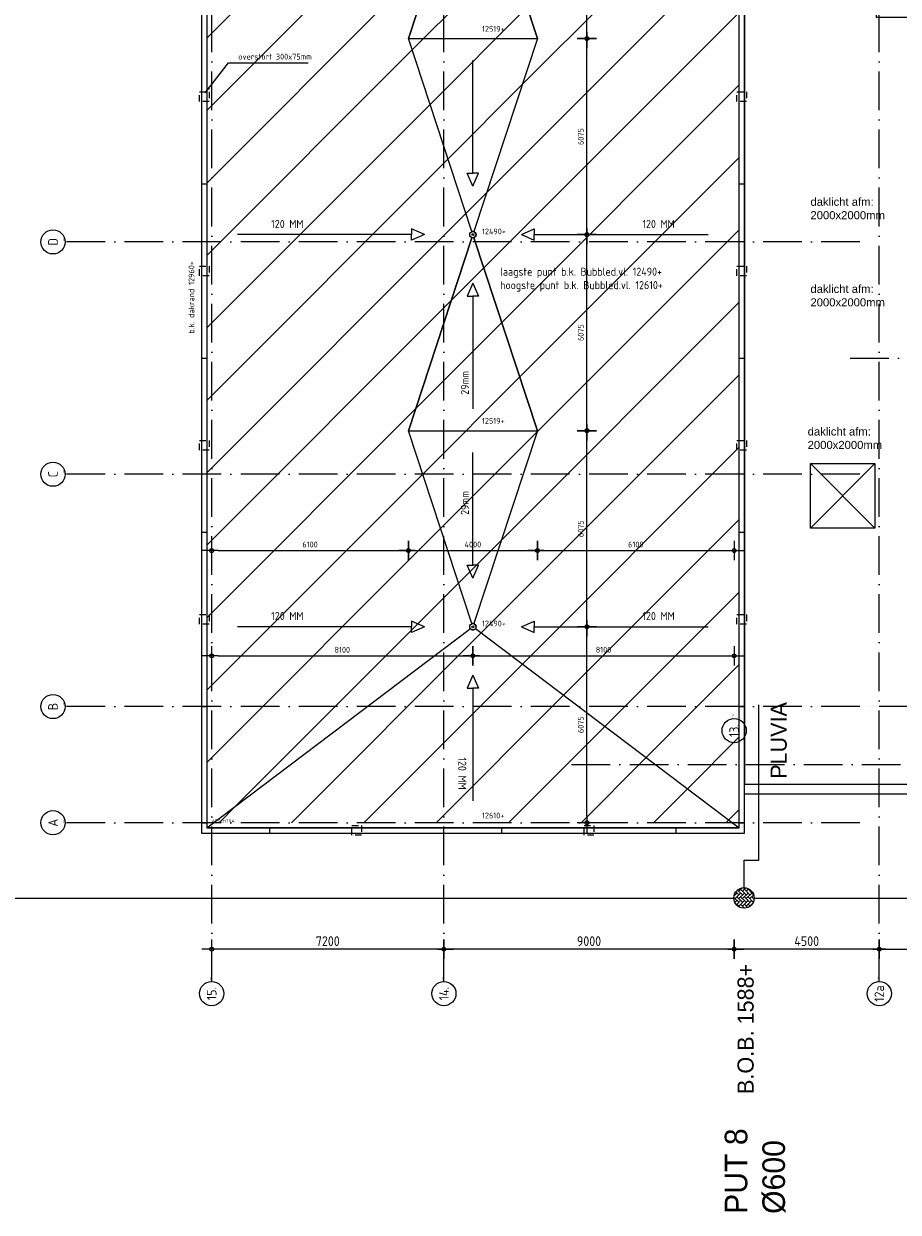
# Model space of a CAD drawing. Extents: x -9573 to 237800, y 0 to 168200.
# Tile 11 of 37: x 112434 to 139548, y 41310 to 78140. Entities that reach past the tile are written whole.
import ezdxf
from ezdxf.enums import TextEntityAlignment as Align

# ---------------------------------------------------------------- set-up
doc = ezdxf.new("R2010")
doc.units = 0
doc.header["$LTSCALE"] = 200
for name, pattern in [('2322121', [2000, 1000, 1000]), ('DASHDOT', [9, 6, -1.5, 0, -1.5]), ('HIDDEN', [2, 1, -1])]:
    doc.linetypes.add(name, pattern=pattern)
doc.layers.get('0').update_dxf_attribs({"linetype": 'CONTINUOUS'})
doc.layers.get('DEFPOINTS').update_dxf_attribs({"linetype": 'CONTINUOUS'})
for name, color, linetype in [('AL$1----_ALGEMEEN', 7, 'CONTINUOUS'), ('AL$1----_MAATVOERING', 7, 'CONTINUOUS'), ('AL$1----_TEKST', 7, 'CONTINUOUS'), ('AL$7----_STRAMIEN', 1, 'DASHDOT'), ('AL27----_DAKEN', 7, 'CONTINUOUS'), ('AL27---_DAKAFSCHOT', 7, 'CONTINUOUS'), ('ALN-----_BLOCKNAAM', 2, 'CONTINUOUS'), ('BL$4----', 7, 'CONTINUOUS'), ('MV-STRAMIEN', 7, 'CONTINUOUS'), ('RUIMTEOMTREK', 2, 'CONTINUOUS'), ('WL524---', 4, 'CONTINUOUS')]:
    doc.layers.add(name, color=color, linetype=linetype)
doc.styles.add('BURO-025', font='BUROFONT.shx', dxfattribs={"height": 500})
doc.styles.add('BURO-035', font='BUROFONT.shx', dxfattribs={"height": 700})
doc.styles.get("Standard").update_dxf_attribs({"font": 'ISOCP'})
doc.dimstyles.new('018RADI100UIT', dxfattribs={"dimscale": 100, "dimtxt": 1.8, "dimasz": 2, "dimexe": 2, "dimexo": 3, "dimgap": 1, "dimtad": 1, "dimdec": 4, "dimrnd": 1, "dimtxsty": 'STANDARD', "dimblk1": 'MSTR3', "dimblk2": 'MSTR3', "dimcen": 3, "dimdle": 1.25, "dimse1": 1, "dimse2": 1, "dimclrd": 7, "dimclre": 1, "dimazin": 3, "dimtfac": 0.75, "dimtdec": 4, "dimtofl": 0, "dimtmove": 0, "dimatfit": 3, "dimtvp": 1.5, "dimtolj": 1, "dimtzin": 0})
doc.dimstyles.new('018STIP100UIT', dxfattribs={"dimscale": 100, "dimtxt": 1.8, "dimasz": 2, "dimexe": 2, "dimexo": 3, "dimgap": 1, "dimtad": 1, "dimdec": 4, "dimrnd": 1, "dimtxsty": 'STANDARD', "dimblk": 'MSTR3', "dimblk1": 'MSTR3', "dimblk2": 'MSTR3', "dimsah": 1, "dimcen": 3, "dimdle": 1.25, "dimse1": 1, "dimse2": 1, "dimclrd": 256, "dimclre": 1, "dimclrt": 7, "dimazin": 3, "dimtfac": 0.75, "dimtdec": 4, "dimtix": 1, "dimtmove": 0, "dimatfit": 3, "dimtvp": 1.5, "dimtolj": 1, "dimtzin": 0})
doc.dimstyles.new('030STIP100UIT', dxfattribs={"dimscale": 100, "dimtxt": 3, "dimasz": 2, "dimexe": 2, "dimexo": 3, "dimgap": 1, "dimtad": 1, "dimdec": 4, "dimrnd": 1, "dimtxsty": 'STANDARD', "dimblk": 'MSTR3', "dimcen": 3, "dimdle": 1.25, "dimse1": 1, "dimse2": 1, "dimclrd": 7, "dimclre": 1, "dimazin": 3, "dimtfac": 0.75, "dimtdec": 4, "dimtix": 1, "dimtmove": 0, "dimatfit": 3, "dimtvp": 1.5, "dimtolj": 1, "dimtzin": 0})

# ---------------------------------------------------------------- blocks, each defined once
blk = doc.blocks.new('MSTR3')
at = {"color": 0, "linetype": 'CONTINUOUS'}
for p, q in [((-1, 0), (0, 0)), ((0, 1.5), (0, 0)), ((0, 0), (0, -1.5)), ((0, 0), (1.5, 0))]:
    blk.add_line(p, q, dxfattribs=at)
blk.add_circle((0, 0), 0.3, dxfattribs=at)
blk = doc.blocks.new('*D11')
at = {"linetype": 'BYBLOCK'}
blk.add_line((129895, 53580), (129895, 59255), dxfattribs=at)
at = {"layer": 'DEFPOINTS', "color": 0, "linetype": 'BYBLOCK'}
for p in [(126360, 59455), (129895, 59455), (125460, 53380)]:
    blk.add_point(p, dxfattribs=at)
at = {"linetype": 'BYBLOCK', "xscale": 200, "yscale": 200, "zscale": 200}
for p, rotation in [((129895, 59455), 90), ((129895, 53380), 270)]:
    blk.add_blockref('MSTR3', p, dxfattribs=dict(at, rotation=rotation))
at = {"color": 7, "linetype": 'BYBLOCK', "insert": (129705, 56418), "char_height": 180, "attachment_point": 5, "rotation": 90}
blk.add_mtext('\\A1;6075', dxfattribs=at)
blk = doc.blocks.new('*D12')
at = {"linetype": 'BYBLOCK'}
blk.add_line((129895, 59655), (129895, 65330), dxfattribs=at)
at = {"layer": 'DEFPOINTS', "color": 0, "linetype": 'BYBLOCK'}
for p in [(128360, 65530), (129895, 65530), (126360, 59455)]:
    blk.add_point(p, dxfattribs=at)
at = {"linetype": 'BYBLOCK', "xscale": 200, "yscale": 200, "zscale": 200}
for p, rotation in [((129895, 65530), 90), ((129895, 59455), 270)]:
    blk.add_blockref('MSTR3', p, dxfattribs=dict(at, rotation=rotation))
at = {"color": 7, "linetype": 'BYBLOCK', "insert": (129705, 62493), "char_height": 180, "attachment_point": 5, "rotation": 90}
blk.add_mtext('\\A1;6075', dxfattribs=at)
blk = doc.blocks.new('*D13')
at = {"linetype": 'BYBLOCK'}
blk.add_line((129895, 65730), (129895, 71405), dxfattribs=at)
at = {"layer": 'DEFPOINTS', "color": 0, "linetype": 'BYBLOCK'}
for p in [(126360, 71605), (129895, 71605), (128360, 65530)]:
    blk.add_point(p, dxfattribs=at)
at = {"linetype": 'BYBLOCK', "xscale": 200, "yscale": 200, "zscale": 200}
for p, rotation in [((129895, 71605), 90), ((129895, 65530), 270)]:
    blk.add_blockref('MSTR3', p, dxfattribs=dict(at, rotation=rotation))
at = {"color": 7, "linetype": 'BYBLOCK', "insert": (129705, 68568), "char_height": 180, "attachment_point": 5, "rotation": 90}
blk.add_mtext('\\A1;6075', dxfattribs=at)
blk = doc.blocks.new('*D14')
at = {"linetype": 'BYBLOCK'}
blk.add_line((129895, 71805), (129895, 77480), dxfattribs=at)
at = {"layer": 'DEFPOINTS', "color": 0, "linetype": 'BYBLOCK'}
for p in [(128360, 77680), (129895, 77680), (126360, 71605)]:
    blk.add_point(p, dxfattribs=at)
at = {"linetype": 'BYBLOCK', "xscale": 200, "yscale": 200, "zscale": 200}
for p, rotation in [((129895, 77680), 90), ((129895, 71605), 270)]:
    blk.add_blockref('MSTR3', p, dxfattribs=dict(at, rotation=rotation))
at = {"color": 7, "linetype": 'BYBLOCK', "insert": (129705, 74643), "char_height": 180, "attachment_point": 5, "rotation": 90}
blk.add_mtext('\\A1;6075', dxfattribs=at)
blk = doc.blocks.new('*D15')
at = {"linetype": 'BYBLOCK'}
blk.add_line((129895, 77880), (129895, 83555), dxfattribs=at)
at = {"layer": 'DEFPOINTS', "color": 0, "linetype": 'BYBLOCK'}
for p in [(126360, 83755), (129895, 83755), (128360, 77680)]:
    blk.add_point(p, dxfattribs=at)
at = {"linetype": 'BYBLOCK', "xscale": 200, "yscale": 200, "zscale": 200}
for p, rotation in [((129895, 83755), 90), ((129895, 77680), 270)]:
    blk.add_blockref('MSTR3', p, dxfattribs=dict(at, rotation=rotation))
at = {"color": 7, "linetype": 'BYBLOCK', "insert": (129705, 80718), "char_height": 180, "attachment_point": 5, "rotation": 90}
blk.add_mtext('\\A1;6075', dxfattribs=at)
blk = doc.blocks.new('*D18')
at = {"linetype": 'BYBLOCK'}
blk.add_line((118460, 58552), (126160, 58552), dxfattribs=at)
at = {"layer": 'DEFPOINTS', "color": 0, "linetype": 'BYBLOCK'}
for p in [(126360, 59455), (126360, 58552), (118260, 53380)]:
    blk.add_point(p, dxfattribs=at)
at = {"linetype": 'BYBLOCK', "xscale": 200, "yscale": 200, "zscale": 200, "rotation": 180}
blk.add_blockref('MSTR3', (118260, 58552), dxfattribs=at)
at = {"linetype": 'BYBLOCK', "xscale": 200, "yscale": 200, "zscale": 200}
blk.add_blockref('MSTR3', (126360, 58552), dxfattribs=at)
at = {"color": 7, "linetype": 'BYBLOCK', "insert": (122310, 58742), "char_height": 180, "attachment_point": 5}
blk.add_mtext('\\A1;8100', dxfattribs=at)
blk = doc.blocks.new('*D19')
at = {"linetype": 'BYBLOCK'}
blk.add_line((126560, 58552), (134260, 58552), dxfattribs=at)
at = {"layer": 'DEFPOINTS', "color": 0, "linetype": 'BYBLOCK'}
for p in [(126360, 59455), (134460, 58552), (134460, 53380)]:
    blk.add_point(p, dxfattribs=at)
at = {"linetype": 'BYBLOCK', "xscale": 200, "yscale": 200, "zscale": 200, "rotation": 180}
blk.add_blockref('MSTR3', (126360, 58552), dxfattribs=at)
at = {"linetype": 'BYBLOCK', "xscale": 200, "yscale": 200, "zscale": 200}
blk.add_blockref('MSTR3', (134460, 58552), dxfattribs=at)
at = {"color": 7, "linetype": 'BYBLOCK', "insert": (130410, 58742), "char_height": 180, "attachment_point": 5}
blk.add_mtext('\\A1;8100', dxfattribs=at)
blk = doc.blocks.new('*D20')
at = {"linetype": 'BYBLOCK'}
blk.add_line((118460, 61813), (124160, 61813), dxfattribs=at)
at = {"layer": 'DEFPOINTS', "color": 0, "linetype": 'BYBLOCK'}
for p in [(124360, 65530), (118260, 64180), (124360, 61813)]:
    blk.add_point(p, dxfattribs=at)
at = {"linetype": 'BYBLOCK', "xscale": 200, "yscale": 200, "zscale": 200, "rotation": 180}
blk.add_blockref('MSTR3', (118260, 61813), dxfattribs=at)
at = {"linetype": 'BYBLOCK', "xscale": 200, "yscale": 200, "zscale": 200}
blk.add_blockref('MSTR3', (124360, 61813), dxfattribs=at)
at = {"color": 7, "linetype": 'BYBLOCK', "insert": (121310, 62003), "char_height": 180, "attachment_point": 5}
blk.add_mtext('\\A1;6100', dxfattribs=at)
blk = doc.blocks.new('*D21')
at = {"linetype": 'BYBLOCK'}
blk.add_line((124560, 61813), (128160, 61813), dxfattribs=at)
at = {"layer": 'DEFPOINTS', "color": 0, "linetype": 'BYBLOCK'}
for p in [(124360, 65530), (128360, 65530), (128360, 61813)]:
    blk.add_point(p, dxfattribs=at)
at = {"linetype": 'BYBLOCK', "xscale": 200, "yscale": 200, "zscale": 200, "rotation": 180}
blk.add_blockref('MSTR3', (124360, 61813), dxfattribs=at)
at = {"linetype": 'BYBLOCK', "xscale": 200, "yscale": 200, "zscale": 200}
blk.add_blockref('MSTR3', (128360, 61813), dxfattribs=at)
at = {"color": 7, "linetype": 'BYBLOCK', "insert": (126360, 62003), "char_height": 180, "attachment_point": 5}
blk.add_mtext('\\A1;4000', dxfattribs=at)
blk = doc.blocks.new('*D22')
at = {"linetype": 'BYBLOCK'}
blk.add_line((128560, 61813), (134260, 61813), dxfattribs=at)
at = {"layer": 'DEFPOINTS', "color": 0, "linetype": 'BYBLOCK'}
for p in [(128360, 65530), (134460, 64180), (134460, 61813)]:
    blk.add_point(p, dxfattribs=at)
at = {"linetype": 'BYBLOCK', "xscale": 200, "yscale": 200, "zscale": 200, "rotation": 180}
blk.add_blockref('MSTR3', (128360, 61813), dxfattribs=at)
at = {"linetype": 'BYBLOCK', "xscale": 200, "yscale": 200, "zscale": 200}
blk.add_blockref('MSTR3', (134460, 61813), dxfattribs=at)
at = {"color": 7, "linetype": 'BYBLOCK', "insert": (131410, 62003), "char_height": 180, "attachment_point": 5}
blk.add_mtext('\\A1;6100', dxfattribs=at)
blk = doc.blocks.new('*D64')
at = {"color": 7, "linetype": 'BYBLOCK'}
blk.add_line((138760, 49461), (134660, 49461), dxfattribs=at)
at = {"layer": 'DEFPOINTS', "color": 0, "linetype": 'BYBLOCK'}
for p in [(134460, 50225), (134460, 49461), (138960, 48461)]:
    blk.add_point(p, dxfattribs=at)
at = {"color": 7, "linetype": 'BYBLOCK', "xscale": 200, "yscale": 200, "zscale": 200, "rotation": 180}
blk.add_blockref('MSTR3', (134460, 49461), dxfattribs=at)
at = {"color": 7, "linetype": 'BYBLOCK', "xscale": 200, "yscale": 200, "zscale": 200}
blk.add_blockref('MSTR3', (138960, 49461), dxfattribs=at)
at = {"color": 0, "linetype": 'BYBLOCK', "insert": (136710, 49711), "char_height": 300, "attachment_point": 5}
blk.add_mtext('\\A1;4500', dxfattribs=at)
blk = doc.blocks.new('*D79')
at = {"color": 7, "linetype": 'BYBLOCK'}
blk.add_line((134260, 49461), (125660, 49461), dxfattribs=at)
at = {"layer": 'DEFPOINTS', "color": 0, "linetype": 'BYBLOCK'}
for p in [(125460, 52181), (134460, 52181), (125460, 49461)]:
    blk.add_point(p, dxfattribs=at)
at = {"color": 7, "linetype": 'BYBLOCK', "xscale": 200, "yscale": 200, "zscale": 200, "rotation": 180}
blk.add_blockref('MSTR3', (125460, 49461), dxfattribs=at)
at = {"color": 7, "linetype": 'BYBLOCK', "xscale": 200, "yscale": 200, "zscale": 200}
blk.add_blockref('MSTR3', (134460, 49461), dxfattribs=at)
at = {"color": 0, "linetype": 'BYBLOCK', "insert": (129960, 49711), "char_height": 300, "attachment_point": 5}
blk.add_mtext('\\A1;9000', dxfattribs=at)
blk = doc.blocks.new('*D80')
at = {"color": 7, "linetype": 'BYBLOCK'}
blk.add_line((125260, 49461), (118460, 49461), dxfattribs=at)
at = {"layer": 'DEFPOINTS', "color": 0, "linetype": 'BYBLOCK'}
for p in [(118260, 52181), (125460, 52181), (118260, 49461)]:
    blk.add_point(p, dxfattribs=at)
at = {"color": 7, "linetype": 'BYBLOCK', "xscale": 200, "yscale": 200, "zscale": 200, "rotation": 180}
blk.add_blockref('MSTR3', (118260, 49461), dxfattribs=at)
at = {"color": 7, "linetype": 'BYBLOCK', "xscale": 200, "yscale": 200, "zscale": 200}
blk.add_blockref('MSTR3', (125460, 49461), dxfattribs=at)
at = {"color": 0, "linetype": 'BYBLOCK', "insert": (121860, 49711), "char_height": 300, "attachment_point": 5}
blk.add_mtext('\\A1;7200', dxfattribs=at)
blk = doc.blocks.new('1010')
at = {"layer": 'AL$7----_STRAMIEN', "color": 7, "linetype": 'CONTINUOUS'}
blk.add_circle((0, 750), 750, dxfattribs=at)
at = {"layer": 'ALN-----_BLOCKNAAM', "linetype": 'CONTINUOUS'}
blk.add_text('1010', height=100, dxfattribs=at).set_placement((0, 0))
blk = doc.blocks.new('1011')
at = {"layer": 'AL$7----_STRAMIEN', "color": 7, "linetype": 'CONTINUOUS'}
blk.add_circle((-750, 0), 750, dxfattribs=at)
at = {"layer": 'ALN-----_BLOCKNAAM', "linetype": 'CONTINUOUS'}
blk.add_text('1011', height=100, dxfattribs=at).set_placement((0, 0))
blk = doc.blocks.new('*D91')
at = {"color": 7, "linetype": 'BYBLOCK'}
blk.add_line((139160, 49461), (146860, 49461), dxfattribs=at)
at = {"layer": 'DEFPOINTS', "color": 0, "linetype": 'BYBLOCK'}
for p in [(147060, 49461), (138960, 48461), (147060, 48461)]:
    blk.add_point(p, dxfattribs=at)
at = {"color": 7, "linetype": 'BYBLOCK', "xscale": 200, "yscale": 200, "zscale": 200, "rotation": 180}
blk.add_blockref('MSTR3', (138960, 49461), dxfattribs=at)
at = {"color": 7, "linetype": 'BYBLOCK', "xscale": 200, "yscale": 200, "zscale": 200}
blk.add_blockref('MSTR3', (147060, 49461), dxfattribs=at)
at = {"color": 0, "linetype": 'BYBLOCK', "insert": (143010, 49711), "char_height": 300, "attachment_point": 5}
blk.add_mtext('\\A1;8100', dxfattribs=at)

msp = doc.modelspace()

# ---------------------------------------------------------------- hatches: boundary and pattern name
at = {"layer": 'BL$4----'}
h = msp.add_hatch(dxfattribs=at)
h.set_pattern_fill('ANSI31', color=256, scale=500, style=0)
h.paths.add_polyline_path([(118105.29813, 102135.22757), (126360.29813, 95905.40396), (124360.29813, 89830.40396), (126360.29813, 83755.40396), (124360.29813, 77680.40396), (126360.29813, 71605.40396), (124360.29813, 65530.40396), (126360.29813, 59455.40396), (118105.29813, 53225.58036)])
h = msp.add_hatch(dxfattribs=at)
h.set_pattern_fill('ANSI31', color=256, scale=500, style=0)
h.paths.add_polyline_path([(128110.29813, 89070.85257), (126391.56889, 83850.21251), (126460.29813, 83755.22757), (126391.56889, 83660.24262), (128360.29813, 77680.22757), (126391.56889, 71700.21251), (126460.29813, 71605.22757), (126391.56889, 71510.24262), (128360.29813, 65530.22757), (126391.56889, 59550.21251), (126460.29813, 59455.22757), (126440.1175, 59394.98748), (134614.94534, 53225.58036), (134614.94534, 102135.05117), (126440.1175, 95965.46765), (126460.29813, 95905.22757), (126391.56889, 95810.24262), (128230.1989, 90225.40396), (131310.29813, 90225.40396), (131310.29813, 87825.40396), (128110.29813, 87825.40396)])
h = msp.add_hatch(dxfattribs=at)
h.set_pattern_fill('ANSI31', color=256, scale=500, style=0)
edge = h.paths.add_edge_path()
edge.add_arc((126360.29813, 83755.22757), 100, 251.777519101, 288.222480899, ccw=False)
edge.add_line((126329.02737, 83660.24262), (124360.29813, 77680.22757))
edge.add_line((124360.29813, 77680.22757), (128360.29813, 77680.22757))
edge.add_line((128360.29813, 77680.22757), (126391.56889, 83660.24262))
edge = h.paths.add_edge_path()
edge.add_arc((126360.29813, 71605.22757), 100, 71.777519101, 108.222480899)
edge.add_line((126329.02737, 71700.21251), (124360.29813, 77680.22757))
edge.add_line((124360.29813, 77680.22757), (128360.29813, 77680.22757))
edge.add_line((128360.29813, 77680.22757), (126391.56889, 71700.21251))
h = msp.add_hatch(dxfattribs=at)
h.set_pattern_fill('ANSI31', color=256, scale=500, style=0)
edge = h.paths.add_edge_path()
edge.add_arc((126360.29813, 71605.22757), 100, 251.777519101, 288.222480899, ccw=False)
edge.add_line((126329.02737, 71510.24262), (124360.29813, 65530.22757))
edge.add_line((124360.29813, 65530.22757), (128360.29813, 65530.22757))
edge.add_line((128360.29813, 65530.22757), (126391.56889, 71510.24262))
edge = h.paths.add_edge_path()
edge.add_arc((126360.29813, 59455.22757), 100, 71.777519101, 108.222480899)
edge.add_line((126329.02737, 59550.21251), (124360.29813, 65530.22757))
edge.add_line((124360.29813, 65530.22757), (128360.29813, 65530.22757))
edge.add_line((128360.29813, 65530.22757), (126391.56889, 59550.21251))
h = msp.add_hatch(dxfattribs=at)
h.set_pattern_fill('ANSI31', color=256, scale=500, style=0)
h.paths.add_polyline_path([(129639.25769, 56980.58036), (125460.29813, 56980.58036), (125460.29813, 53380.58036), (134409.33336, 53380.58036)])
h.paths.add_polyline_path([(125460.29813, 56980.58036), (123081.19843, 56980.58036), (118310.9189, 53380.58036), (125460.29813, 53380.58036)])
h.paths.add_polyline_path([(125460.29813, 58776.02209), (123081.19843, 56980.58036), (125460.29813, 56980.58036)])
h.paths.add_polyline_path([(126440.1175, 59394.98749, -0.4981300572), (126280.47752, 59394.98913), (125460.29813, 58776.02209), (125460.29813, 56980.58036), (126360.29813, 56980.58036), (126360.29813, 57551.88445), (126184.24083, 57551.88445), (126360.29813, 57951.88445), (126536.35542, 57551.88445), (126360.29813, 57551.88445), (126360.29813, 56980.58036), (129639.25769, 56980.58036)])
h.paths.add_polyline_path([(129569.96592, 56138.79021), (129569.96592, 56697.01771), (129839.96592, 56697.01771), (129839.96592, 56138.79021)], flags=24)
h.paths.add_polyline_path([(126625.39287, 53480.3066), (127340.94602, 53480.3066), (127340.94602, 53736.96605), (126625.39287, 53736.96605)], flags=24)
h.paths.add_polyline_path([(126217.39693, 55418.43019), (126217.39693, 54343.43019), (125842.34771, 54343.43019), (125842.34771, 55418.43019)], flags=24)
h.paths.add_polyline_path([(118250.41879, 53355.66715), (118900.5269, 53355.66715), (118900.5269, 53504.94321), (118250.41879, 53504.94321)], flags=9)
at = {"layer": 'WL524---'}
h = msp.add_hatch(dxfattribs=at)
h.set_pattern_fill('AR-HBONE', color=8, scale=0.8, angle=90, style=0)
h.set_pattern_definition([(135, (0, -1271.44), (-114.94728, 2e-14), [243.84, -81.28]), (225, (-57.47, -1213.96), (-114.94728, 2e-14), [243.84, -81.28])])
h.paths.add_polyline_path([(134460.29813, 51131.08437), (134460.29813, 50967.83311, 0.8770862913), (135080.90175, 51049.45874, 0.8770862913)])

# ---------------------------------------------------------------- linework, layer by layer
at = {"layer": 'AL$7----_STRAMIEN', "color": 1}
for p, q in [((138360.29813, 71380.58036), (113714.55487, 71380.58036)), ((138360.29813, 64180.58036), (113714.55487, 64180.58036)), ((138360.29813, 53380.58036), (113715.59119, 53380.58036))]:
    msp.add_line(p, q, dxfattribs=at)
for points in [[(118260.29813, 48460.58036), (118260.29813, 124517.90623)], [(125460.29813, 48460.58036), (125460.29813, 124517.90623)], [(188760.29813, 56980.58036), (138360.29813, 56980.58036), (113714.55487, 56980.58036)]]:
    msp.add_lwpolyline(points, dxfattribs=at)
at = {"layer": 'AL$7----_STRAMIEN'}
for points in [[(138960.29813, 48460.58036), (138960.29813, 89983.97062)], [(138060.29813, 67780.58036), (166340.94711, 67780.58036)], [(129420.36212, 55180.58036), (168912.68609, 55180.58036)]]:
    msp.add_lwpolyline(points, dxfattribs=at)
at = {"layer": 'AL27----_DAKEN', "color": 4}
for points in [[(117940.29813, 102300.22757), (117940.29813, 53060.58036), (134779.94534, 53060.58036), (134779.94534, 102300.22757)], [(118105.29813, 102135.22757), (118105.29813, 53225.58036), (134614.94534, 53225.58036), (134614.94534, 102135.22757)]]:
    msp.add_lwpolyline(points, close=True, dxfattribs=at)
at = {"layer": 'AL27----_DAKEN'}
for points in [[(126360.29813, 73508.92347), (126360.29813, 77005.46167)], [(126360.29813, 73108.92347), (126184.24083, 73508.92347), (126360.29813, 73508.92347)], [(126360.29813, 73108.92347), (126536.35542, 73508.92347), (126360.29813, 73508.92347)], [(124456.77862, 71605.40396), (119065.99072, 71605.40396)], [(124856.77862, 71605.40396), (124456.77862, 71781.46126), (124456.77862, 71605.40396)], [(124856.77862, 71605.40396), (124456.77862, 71429.34666), (124456.77862, 71605.40396)], [(127863.81764, 71605.40396), (128263.81764, 71781.46126), (128263.81764, 71605.40396)], [(127863.81764, 71605.40396), (128263.81764, 71429.34666), (128263.81764, 71605.40396)], [(128263.81764, 71605.40396), (133654.60554, 71605.40396)], [(126360.29813, 70101.88445), (126184.24083, 69701.88445), (126360.29813, 69701.88445)], [(126360.29813, 70101.88445), (126536.35542, 69701.88445), (126360.29813, 69701.88445)], [(126360.29813, 69701.88445), (126360.29813, 66205.34625)], [(126360.29813, 61358.92347), (126360.29813, 64855.46167)], [(136824.56909, 64510.35795), (138824.56909, 62510.35795)], [(136824.56909, 62510.35795), (138824.56909, 64510.35795)], [(126360.29813, 60958.92347), (126184.24083, 61358.92347), (126360.29813, 61358.92347)], [(126360.29813, 60958.92347), (126536.35542, 61358.92347), (126360.29813, 61358.92347)], [(124456.77862, 59455.40396), (119065.99072, 59455.40396)], [(124856.77862, 59455.40396), (124456.77862, 59631.46126), (124456.77862, 59455.40396)], [(124856.77862, 59455.40396), (124456.77862, 59279.34666), (124456.77862, 59455.40396)], [(127863.81764, 59455.40396), (128263.81764, 59631.46126), (128263.81764, 59455.40396)], [(127863.81764, 59455.40396), (128263.81764, 59279.34666), (128263.81764, 59455.40396)], [(128263.81764, 59455.40396), (133654.60554, 59455.40396)], [(126360.29813, 57951.88445), (126184.24083, 57551.88445), (126360.29813, 57551.88445)], [(126360.29813, 57951.88445), (126536.35542, 57551.88445), (126360.29813, 57551.88445)], [(126360.29813, 57551.88445), (126360.29813, 54055.34625)]]:
    msp.add_lwpolyline(points, dxfattribs=at)
at = {"layer": 'AL27----_DAKEN', "color": 1, "linetype": 'HIDDEN'}
for points in [[(118182.62174, 75730.40396), (117882.62174, 75730.40396), (117882.62174, 76030.40396), (118182.62174, 76030.40396)], [(134847.44534, 75730.40396), (134547.44534, 75730.40396), (134547.44534, 76030.40396), (134847.44534, 76030.40396)], [(118182.62174, 70330.40396), (117882.62174, 70330.40396), (117882.62174, 70630.40396), (118182.62174, 70630.40396)], [(134847.44534, 70330.40396), (134547.44534, 70330.40396), (134547.44534, 70630.40396), (134847.44534, 70630.40396)], [(118182.62174, 64930.40396), (117882.62174, 64930.40396), (117882.62174, 65230.40396), (118182.62174, 65230.40396)], [(134847.44534, 64930.40396), (134547.44534, 64930.40396), (134547.44534, 65230.40396), (134847.44534, 65230.40396)], [(118182.62174, 59530.40396), (117882.62174, 59530.40396), (117882.62174, 59830.40396), (118182.62174, 59830.40396)], [(134847.44534, 59530.40396), (134547.44534, 59530.40396), (134547.44534, 59830.40396), (134847.44534, 59830.40396)], [(122610.29813, 52997.99216), (122610.29813, 53297.99216), (122910.29813, 53297.99216), (122910.29813, 52997.99216)], [(129810.29813, 52997.99216), (129810.29813, 53297.99216), (130110.29813, 53297.99216), (130110.29813, 52997.99216)]]:
    msp.add_lwpolyline(points, close=True, dxfattribs=at)
at = {"layer": 'AL27----_DAKEN', "color": 4}
for points in [[(117950.12174, 73180.40396), (118105.29813, 73180.40396)], [(134614.94534, 73180.40396), (134770.12174, 73180.40396)], [(117950.12174, 67780.40396), (118105.29813, 67780.40396)], [(134614.94534, 67780.40396), (134770.12174, 67780.40396)], [(117950.12174, 62380.40396), (118105.29813, 62380.40396)], [(134614.94534, 62380.40396), (134770.12174, 62380.40396)], [(117950.12174, 56980.40396), (118105.29813, 56980.40396)], [(134614.94534, 56980.40396), (134770.12174, 56980.40396)], [(117950.12174, 53380.40396), (118105.29813, 53380.40396)], [(120060.29813, 53070.40396), (120060.29813, 53225.58036)], [(127260.29813, 53070.40396), (127260.29813, 53225.58036)], [(132660.29813, 53070.40396), (132660.29813, 53225.58036)], [(134614.94534, 53380.40396), (134770.12174, 53380.40396)]]:
    msp.add_lwpolyline(points, dxfattribs=at)
at = {"layer": 'AL27----_DAKEN'}
msp.add_lwpolyline([(136824.56909, 62510.35795), (136824.56909, 64510.35795), (138824.56909, 64510.35795), (138824.56909, 62510.35795)], close=True, dxfattribs=at)
at = {"layer": 'AL27----_DAKEN', "color": 1}
for points in [[(134760.12166, 54580.40396), (168340.29813, 54580.40396)], [(134760.12166, 54280.40396), (168340.29813, 54280.40396)]]:
    msp.add_lwpolyline(points, dxfattribs=at)
at = {"layer": 'AL27---_DAKAFSCHOT', "color": 1}
for points in [[(126329.02737, 83660.24262, -0.3238467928), (126260.29813, 83755.22757, -0.3238467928), (126329.02737, 83850.21251), (124360.29813, 89830.22757), (126329.02737, 95810.24262, -0.3238467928), (126260.29813, 95905.22757, -0.163043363), (126280.47752, 95965.46601), (118105.29813, 102135.05117), (118105.29813, 53225.40396), (126280.47752, 59394.98912, -0.163043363), (126260.29813, 59455.22757, -0.3238467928), (126329.02737, 59550.21251), (124360.29813, 65530.22757), (126329.02737, 71510.24262, -0.3238467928), (126260.29813, 71605.22757, -0.3238467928), (126329.02737, 71700.21251), (124360.29813, 77680.22757)], [(126391.56889, 83660.24262, -0.1603752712), (126329.02737, 83660.24262), (124360.29813, 77680.22757), (128360.29813, 77680.22757)], [(126391.56889, 71700.21251, 0.1603752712), (126329.02737, 71700.21251), (124360.29813, 77680.22757), (128360.29813, 77680.22757)], [(126391.56889, 71510.24262, -0.1603752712), (126329.02737, 71510.24262), (124360.29813, 65530.22757), (128360.29813, 65530.22757)], [(126391.56889, 59550.21251, 0.1603752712), (126329.02737, 59550.21251), (124360.29813, 65530.22757), (128360.29813, 65530.22757)], [(134614.94534, 53225.40396), (118105.29813, 53225.40396), (126280.47752, 59394.98913, 0.4981300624), (126440.1175, 59394.98749)]]:
    msp.add_lwpolyline(points, format="xyb", close=True, dxfattribs=at)
msp.add_lwpolyline([(128110.29813, 89070.85257), (126391.56889, 83850.21251), (126460.29813, 83755.22757), (126391.56889, 83660.24262), (128360.29813, 77680.22757), (126391.56889, 71700.21251), (126460.29813, 71605.22757), (126391.56889, 71510.24262), (128360.29813, 65530.22757), (126391.56889, 59550.21251), (126460.29813, 59455.22757), (126440.1175, 59394.98748), (134614.94534, 53225.58036), (134614.94534, 102135.05117), (126440.1175, 95965.46765), (126460.29813, 95905.22757), (126391.56889, 95810.24262), (128230.1989, 90225.40396), (131310.29813, 90225.40396), (131310.29813, 87825.40396), (128110.29813, 87825.40396)], close=True, dxfattribs=at)
at = {"layer": 'AL27---_DAKAFSCHOT', "color": 4}
for centre in [(126360.29813, 71605.22757), (126360.29813, 59455.22757)]:
    msp.add_circle(centre, 100, dxfattribs=at)
at = {"layer": 'AL27---_DAKAFSCHOT'}
for centre in [(126360.29813, 71605.22757), (126360.29813, 59455.22757)]:
    msp.add_circle(centre, 30, dxfattribs=at)
at = {"layer": 'RUIMTEOMTREK'}
msp.add_lwpolyline([(134779.94534, 85620.40396), (134779.94534, 54580.40396), (168340.29813, 54580.40396), (168340.29813, 85620.40396), (164250.29813, 85620.40396), (164250.29813, 78330.40396), (138870.29813, 78330.40396), (138870.29813, 85620.40396)], close=True, dxfattribs=at)
at = {"layer": 'WL524---', "color": 6, "linetype": '2322121'}
for p, q in [((135229.80898, 52215.78304), (135229.80898, 57031.46474)), ((134765.57313, 51366.76505), (134765.57313, 52215.78304)), ((134765.57313, 52215.78304), (135229.80898, 52215.78304)), ((85343.19764, 51045.29774), (134451.23528, 51045.29774)), ((135081.70095, 51045.29774), (167480.89631, 51045.29774))]:
    msp.add_line(p, q, dxfattribs=at)
at = {"layer": 'WL524---'}
msp.add_circle((134765.23198, 51049.45874), 315.66976, dxfattribs=at)

# ---------------------------------------------------------------- block references
at = {"layer": 'AL$7----_STRAMIEN'}
ref = msp.add_blockref('1010', (113714.55487, 71380.58036), dxfattribs=dict(at, xscale=0.5, yscale=0.5, zscale=0.5, rotation=90))
ref.add_attrib('STR-NAAM', 'D', dxfattribs={"color": 3, "linetype": 'CONTINUOUS', "height": 300, "rotation": 90}).set_placement((113339.55487, 71380.58036), align=Align.MIDDLE)
ref = msp.add_blockref('1010', (113714.55487, 64180.58036), dxfattribs=dict(at, xscale=0.5, yscale=0.5, zscale=0.5, rotation=90))
ref.add_attrib('STR-NAAM', 'C', dxfattribs={"color": 3, "linetype": 'CONTINUOUS', "height": 300, "rotation": 90}).set_placement((113339.55487, 64180.58036), align=Align.MIDDLE)
ref = msp.add_blockref('1010', (113714.55487, 56980.58036), dxfattribs=dict(at, xscale=0.5, yscale=0.5, zscale=0.5, rotation=90))
ref.add_attrib('STR-NAAM', 'B', dxfattribs={"color": 3, "linetype": 'CONTINUOUS', "height": 300, "rotation": 90}).set_placement((113339.55487, 56980.58036), align=Align.MIDDLE)
ref = msp.add_blockref('1011', (134460.29813, 56610.95737), dxfattribs=dict(at, xscale=0.5, yscale=0.5, zscale=0.5, rotation=90))
ref.add_attrib('STR-NAAM', '13.', dxfattribs={"color": 3, "linetype": 'CONTINUOUS', "height": 300, "rotation": 90}).set_placement((134460.29813, 56235.95737), align=Align.MIDDLE)
ref = msp.add_blockref('1010', (113714.55487, 53380.58036), dxfattribs=dict(at, xscale=0.5, yscale=0.5, zscale=0.5, rotation=90))
ref.add_attrib('STR-NAAM', 'A', dxfattribs={"color": 3, "linetype": 'CONTINUOUS', "height": 300, "rotation": 90}).set_placement((113339.55487, 53380.58036), align=Align.MIDDLE)
ref = msp.add_blockref('1011', (118260.29813, 48460.58036), dxfattribs=dict(at, xscale=0.5, yscale=0.5, zscale=0.5, rotation=90))
ref.add_attrib('STR-NAAM', '15.', dxfattribs={"color": 3, "linetype": 'CONTINUOUS', "height": 300, "rotation": 90}).set_placement((118260.29813, 48085.58036), align=Align.MIDDLE)
ref = msp.add_blockref('1011', (125460.29813, 48460.58036), dxfattribs=dict(at, xscale=0.5, yscale=0.5, zscale=0.5, rotation=90))
ref.add_attrib('STR-NAAM', '14.', dxfattribs={"color": 3, "linetype": 'CONTINUOUS', "height": 300, "rotation": 90}).set_placement((125460.29813, 48085.58036), align=Align.MIDDLE)
ref = msp.add_blockref('1011', (138960.29813, 48460.58036), dxfattribs=dict(at, xscale=0.5, yscale=0.5, zscale=0.5, rotation=90))
ref.add_attrib('STR-NAAM', '12a', dxfattribs={"color": 3, "linetype": 'CONTINUOUS', "height": 300, "rotation": 90}).set_placement((138960.29813, 48085.58036), align=Align.MIDDLE)

# ---------------------------------------------------------------- texts
at = {"layer": 'AL$1----_ALGEMEEN', "char_height": 250, "width": 6242, "attachment_point": 1}
for insert in [(136825.43585, 72749.59386), (136825.43585, 70049.59386), (136738.94966, 65630.49606)]:
    msp.add_mtext('\\fArial|b0|i0|c0|p34;daklicht afm:\\P2000x2000mm', dxfattribs=dict(at, insert=insert))
at = {"layer": 'AL$1----_TEKST', "color": 4}
for s, p in [('12519+', (126641.16945, 77891.81562)), ('12490+', (126641.16945, 71614.3549)), ('12519+', (126641.16945, 65741.81562)), ('12490+', (126641.16945, 59464.3549)), ('12610+', (126641.16945, 53514.15404))]:
    msp.add_text(s, height=180, dxfattribs=at).set_placement(p)
at = {"layer": 'AL$1----_TEKST', "insert": (119082.89318, 77121.21699), "char_height": 180, "attachment_point": 4}
msp.add_mtext('\\A1;overstort 300x75mm', dxfattribs=at)
at = {"layer": 'AL$1----_TEKST', "color": 4, "insert": (117543.46398, 68536.79085), "char_height": 180, "width": 4831.75, "attachment_point": 1, "rotation": 90}
msp.add_mtext('b.k. dakrand 12960+', dxfattribs=at)
at = {"layer": 'AL$1----_TEKST', "color": 4, "insert": (127202.59719, 70582.24052), "char_height": 250, "width": 7369.47, "attachment_point": 1}
msp.add_mtext('laagste punt b.k. Bubbled.vl. 12490+\\Phoogste punt b.k. Bubbled.vl. 12610+', dxfattribs=at)
at = {"layer": 'AL$1----_TEKST', "char_height": 250, "width": 1872.35, "attachment_point": 1, "rotation": 90}
for insert in [(125985.20007, 66642.87784), (125985.20007, 62919.05782)]:
    msp.add_mtext('29mm', dxfattribs=dict(at, insert=insert))
at = {"layer": 'AL27----_DAKEN', "char_height": 250, "width": 1902.82}
for insert, attachment_point in [((120105.20181, 72060.85438), 1), ((132615.39445, 72060.85438), 3), ((120105.20181, 59910.85438), 1), ((132615.39445, 59910.85438), 3)]:
    msp.add_mtext('120 MM', dxfattribs=dict(at, insert=insert, attachment_point=attachment_point))
at = {"layer": 'AL27----_DAKEN', "insert": (125904.84771, 54405.93019), "char_height": 250, "width": 1902.82, "attachment_point": 9, "rotation": 270}
msp.add_mtext('120 MM', dxfattribs=at)
at = {"layer": 'ALN-----_BLOCKNAAM', "linetype": 'CONTINUOUS'}
msp.add_text('AFSCHT9A', height=100, dxfattribs=at).set_placement((118260.29813, 53380.40396))
at = {"layer": 'WL524---', "color": 2, "style": 'BURO-025'}
for s, p in [('PLUVIA', (136089.91164, 54740.63274)), ('B.O.B. 1588+', (135064.58658, 44974.68176))]:
    msp.add_text(s, height=500, rotation=90, dxfattribs=at).set_placement(p)
at = {"layer": 'WL524---', "color": 3, "style": 'BURO-035'}
for s, p in [('PUT 8', (134868.79424, 41256.46186)), ('%%C600', (136035.4609, 41256.46186))]:
    msp.add_text(s, height=700, rotation=90, dxfattribs=at).set_placement(p)

# ---------------------------------------------------------------- dimensions: what is measured, and where the dimension line sits
at = {"layer": 'AL$1----_MAATVOERING', "color": 1}
for base, p1, p2, picture, middle in [((129894.96592, 83755.40396), (128360.29813, 77680.40396), (126360.29813, 83755.40396), '*D15', (129704.96592, 80717.90396)), ((129894.96592, 77680.40396), (126360.29813, 71605.40396), (128360.29813, 77680.40396), '*D14', (129704.96592, 74642.90396)), ((129894.96592, 71605.40396), (128360.29813, 65530.40396), (126360.29813, 71605.40396), '*D13', (129704.96592, 68567.90396)), ((129894.96592, 65530.40396), (126360.29813, 59455.40396), (128360.29813, 65530.40396), '*D12', (129704.96592, 62492.90396)), ((129894.96592, 59455.40396), (125460.29813, 53380.40396), (126360.29813, 59455.40396), '*D11', (129704.96592, 56417.90396))]:
    dim = msp.add_linear_dim(base=base, p1=p1, p2=p2, angle=90, dimstyle='018STIP100UIT', dxfattribs=at)
    dim.commit()
    dim.dimension.update_dxf_attribs({"geometry": picture, "text_midpoint": middle})
for base, p1, p2, picture, middle in [((124360.29813, 61812.50884), (118260.29813, 64180.40396), (124360.29813, 65530.40396), '*D20', (121310.29813, 62002.50884)), ((128360.29813, 61812.50884), (124360.29813, 65530.40396), (128360.29813, 65530.40396), '*D21', (126360.29813, 62002.50884)), ((134460.29813, 61812.50884), (128360.29813, 65530.40396), (134460.29813, 64180.40396), '*D22', (131410.29813, 62002.50884)), ((126360.29813, 58552.16191), (118260.29813, 53380.40396), (126360.29813, 59455.40396), '*D18', (122310.29813, 58742.16191)), ((134460.29813, 58552.16191), (126360.29813, 59455.40396), (134460.29813, 53380.40396), '*D19', (130410.29813, 58742.16191))]:
    dim = msp.add_linear_dim(base=base, p1=p1, p2=p2, dimstyle='018STIP100UIT', dxfattribs=at)
    dim.commit()
    dim.dimension.update_dxf_attribs({"geometry": picture, "text_midpoint": middle})
at = {"layer": 'MV-STRAMIEN', "color": 7}
for base, p1, p2, picture, middle in [((118260.29813, 49460.58036), (125460.29813, 52180.58036), (118260.29813, 52180.58036), '*D80', (121860.29813, 49710.60988)), ((125460.29813, 49460.58036), (134460.29813, 52180.58036), (125460.29813, 52180.58036), '*D79', (129960.29813, 49710.58036)), ((134460.29813, 49460.58036), (138960.29813, 48460.58036), (134460.29813, 50225.17781), '*D64', (136710.29813, 49710.58036))]:
    dim = msp.add_linear_dim(base=base, p1=p1, p2=p2, angle=180, dimstyle='030STIP100UIT', dxfattribs=at)
    dim.commit()
    dim.dimension.update_dxf_attribs({"geometry": picture, "text_midpoint": middle})
dim = msp.add_linear_dim(base=(147060.29813, 49460.58036), p1=(138960.29813, 48460.58036), p2=(147060.29813, 48460.58036), dimstyle='030STIP100UIT', dxfattribs=at)
dim.commit()
dim.dimension.update_dxf_attribs({"geometry": '*D91', "text_midpoint": (143010.29813, 49710.58036)})

# ---------------------------------------------------------------- leaders
at = {"layer": 'AL$1----_MAATVOERING', "color": 7, "annotation_type": 0, "has_hookline": 1, "hookline_direction": 0, "text_width": 2166.97386}
msp.add_leader([(118056.25679, 75995.84166), (118782.89318, 76931.21699), (118982.89318, 76931.21699)], dimstyle='018RADI100UIT', dxfattribs=at)

doc.saveas('drawing.dxf')
